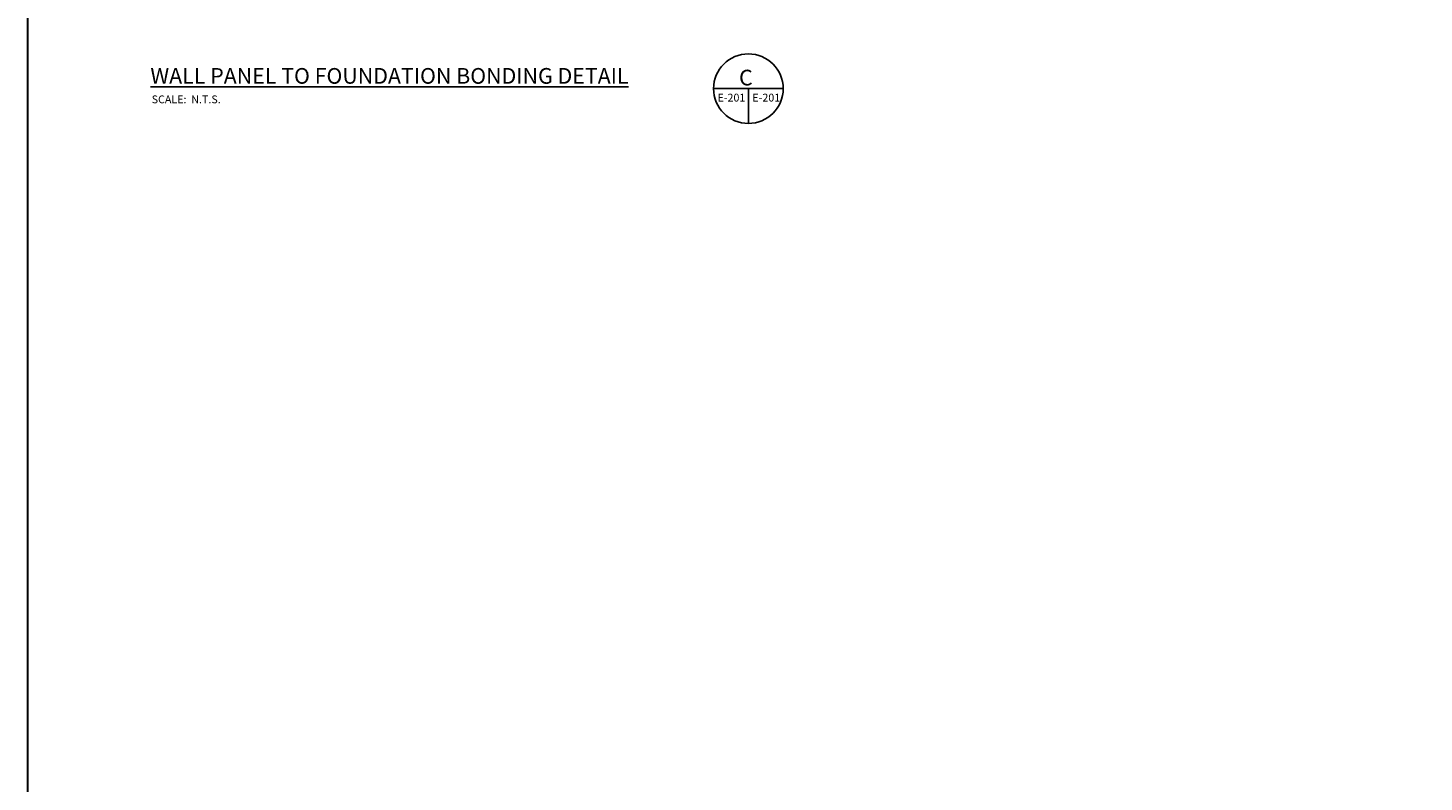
# Model space of a CAD drawing. Header units: inches. Extents: x 294 to 9722, y 170 to 7422.
# Tile 29 of 35: x 6516 to 8119, y 4604 to 5471. Entities that reach past the tile are written whole.
import ezdxf

# ---------------------------------------------------------------- set-up
doc = ezdxf.new("R2010")
doc.units = ezdxf.units.IN
doc.header["$MEASUREMENT"] = 0
doc.layers.add('E-ANNO-TEXT', color=7, linetype='Continuous', lineweight=25)
doc.layers.add('E-GND-GES', color=92, linetype='Continuous', lineweight=60)
doc.styles.get("Standard").update_dxf_attribs({"font": 'arial.ttf'})

msp = doc.modelspace()

# ---------------------------------------------------------------- linework, layer by layer
at = {"layer": 'E-ANNO-TEXT', "color": 0}
for p, q in [((7303.1246, 5400.78831), (7383.1246, 5400.78831)), ((7343.1246, 5400.78831), (7343.1246, 5360.78831))]:
    msp.add_line(p, q, dxfattribs=at)
msp.add_circle((7343.1246, 5400.78831), 40, dxfattribs=at)
at = {"layer": 'E-GND-GES', "color": 0, "lineweight": 30}
msp.add_lwpolyline([(6516.07421, 7421.71644), (9721.51127, 7421.71644), (9721.51127, 169.76903), (6516.07421, 169.76903)], close=True, dxfattribs=at)

# ---------------------------------------------------------------- texts
at = {"layer": 'E-ANNO-TEXT', "color": 0, "attachment_point": 1}
for s, width, insert, char_height in [('{\\LWALL PANEL TO FOUNDATION BONDING DETAIL^I}', 709.5890779, (6656.64223, 5424.46556), 18), ('C', 36.4664863, (7332.45207, 5422.50268), 18), ('SCALE:  N.T.S.', 103.0824088, (6658.14193, 5392.98275), 9), ('E-201', 35.4157189, (7307.69344, 5394.9705), 9), ('E-201', 35.4157189, (7347.69344, 5394.9705), 9)]:
    msp.add_mtext_dynamic_manual_height_columns(s, width=width, gutter_width=48, heights=[0], dxfattribs=dict(at, insert=insert, char_height=char_height))

doc.saveas('drawing.dxf')
